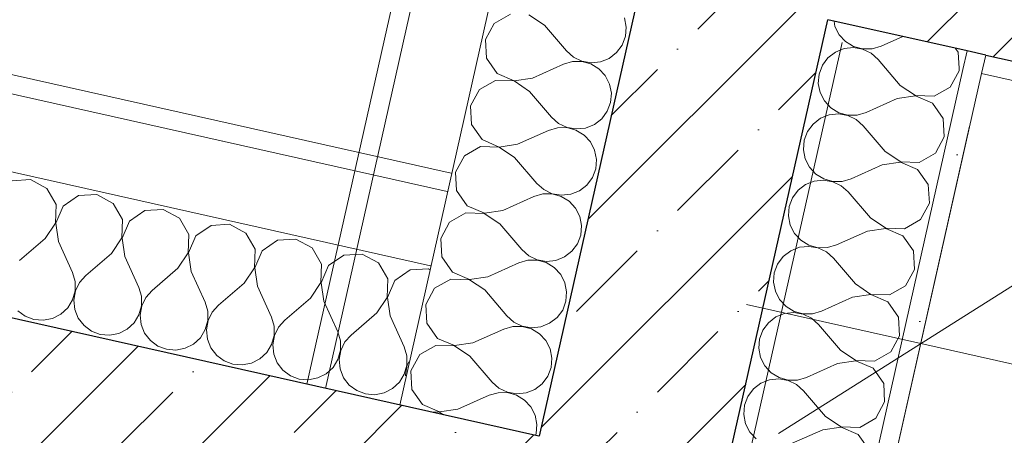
# Model space of a CAD drawing. Header units: millimetres. Extents: x -7218511 to -6645009, y 6003432 to 6221853.
# Tile 87 of 147: x -7176401 to -7175366, y 6150545 to 6150982. Entities that reach past the tile are written whole.
import ezdxf

# ---------------------------------------------------------------- set-up
doc = ezdxf.new("R2010")
doc.units = ezdxf.units.MM
doc.header["$MEASUREMENT"] = 0
for name, color, linetype in [('S - МОП.АР', 7, 'Continuous'), ('АР-Стены_внешние_.АР', 7, 'Continuous'), ('АР-Стены_внутренние_пилоны.АР', 7, 'Continuous'), ('АР-Чертеж-Размеры.АР', 7, 'Continuous')]:
    doc.layers.add(name, color=color, linetype=linetype)
for name, color, linetype, lineweight in [('АР-Стены_внешние_.АР_Ном._пера__1', 7, 'Continuous', 0), ('АР-Стены_внутренние_пилоны.АР_Ном._пера__1', 7, 'Continuous', 30), ('АР-Чертеж-Размеры.АР_Ном._пера__1', 7, 'Continuous', 0)]:
    doc.layers.add(name, color=color, linetype=linetype, lineweight=lineweight)
doc.styles.add('РЎР“Р•РќР•Р\xa0Р\x98Р\xa0_РЎРўР\x98Р›Р¬_1', font='GOST_Common.ttf')
doc.dimstyles.new('СГЕНЕРИР_СТИЛЬ__2', dxfattribs={"dimtxt": 150, "dimasz": 237.5, "dimexe": 0.18, "dimexo": 0.0625, "dimgap": 0, "dimtad": 1, "dimdec": 0, "dimzin": 0, "dimdsep": 46, "dimtxsty": 'РЎР“Р•РќР•Р\xa0Р\x98Р\xa0_РЎРўР\x98Р›Р¬_1', "dimblk": 'ARROWHEAD_6', "dimblk1": 'ARROWHEAD_6', "dimblk2": 'ARROWHEAD_6', "dimcen": 0.09, "dimse1": 1, "dimse2": 1, "dimclrd": 7, "dimclre": 7, "dimclrt": 7, "dimazin": 0, "dimtfac": 1, "dimtdec": 4, "dimtmove": 0, "dimatfit": 3, "dimfxl": 1, "dimtolj": 1, "dimtzin": 0, "dimarcsym": 0})
pattern_1 = [(45, (-6566190.34, 6562677.8), (-84.852814, 84.852814), []), (45, (-6566232.77, 6562720.22), (-84.852814, 84.852814), [90, -30, 0, -30])]
pattern_2 = [(45, (-6566190.34, 6563027.8), (-111.369318, 111.369318), [0, -105, 0, -157.5]), (110, (-6565840.34, 6563027.8), (148.001588, 53.868173), [0, -77, 0, -133])]

# ---------------------------------------------------------------- blocks, each defined once
blk = doc.blocks.new('*X92', base_point=(-6566190.3, 6562677.8))
at = {"layer": 'АР-Стены_внешние_.АР_Ном._пера__1', "color": 7, "linetype": 'Continuous', "lineweight": 0}
for p, q in [((-7175901.9, 6150978.1), (-7175911.2, 6150961)), ((-7175884.9, 6150987.8), (-7175901.9, 6150978.1)), ((-7175849.2, 6150976.3), (-7175865.4, 6150987.1)), ((-7175763.2, 6150974.3), (-7175765.1, 6150984)), ((-7175849.2, 6150976.3), (-7175826, 6150949.2)), ((-7175764, 6150964.5), (-7175763.2, 6150974.3)), ((-7175911.2, 6150961), (-7175910.1, 6150941.5)), ((-7175767.4, 6150955.3), (-7175764, 6150964.5)), ((-7175826, 6150949.2), (-7175818.6, 6150942.6)), ((-7175781.1, 6150941.3), (-7175773.3, 6150947.4)), ((-7175773.3, 6150947.4), (-7175767.4, 6150955.3)), ((-7175910.1, 6150941.5), (-7175898.9, 6150925.5)), ((-7175819.7, 6150938), (-7175829.1, 6150935.2)), ((-7175809.8, 6150938.1), (-7175819.7, 6150938)), ((-7175818.6, 6150942.6), (-7175809.7, 6150938.3)), ((-7175800.3, 6150935.4), (-7175809.8, 6150938.1)), ((-7175809.7, 6150938.3), (-7175800, 6150936.6)), ((-7175800, 6150936.6), (-7175790.2, 6150937.7)), ((-7175790.2, 6150937.7), (-7175781.1, 6150941.3)), ((-7175861.7, 6150920.6), (-7175829.1, 6150935.2)), ((-7175791.9, 6150930.3), (-7175800.3, 6150935.4)), ((-7175785.2, 6150923.1), (-7175791.9, 6150930.3)), ((-7175900.6, 6150918.1), (-7175917.5, 6150908.4)), ((-7175881.1, 6150917.5), (-7175900.6, 6150918.1)), ((-7175898.9, 6150925.5), (-7175881, 6150917.7)), ((-7175864.8, 6150906.6), (-7175881.1, 6150917.5)), ((-7175881, 6150917.7), (-7175861.7, 6150920.6)), ((-7175780.7, 6150914.3), (-7175785.2, 6150923.1)), ((-7175917.5, 6150908.4), (-7175926.8, 6150891.3)), ((-7175864.8, 6150906.6), (-7175841.6, 6150879.5)), ((-7175778.8, 6150904.6), (-7175780.7, 6150914.3)), ((-7175783.1, 6150885.6), (-7175779.6, 6150894.8)), ((-7175779.6, 6150894.8), (-7175778.8, 6150904.6)), ((-7175926.8, 6150891.3), (-7175925.7, 6150871.8)), ((-7175788.9, 6150877.7), (-7175783.1, 6150885.6)), ((-7175841.6, 6150879.5), (-7175834.3, 6150872.9)), ((-7175796.7, 6150871.6), (-7175788.9, 6150877.7)), ((-7175925.7, 6150871.8), (-7175914.6, 6150855.8)), ((-7175877.3, 6150850.9), (-7175844.8, 6150865.5)), ((-7175835.3, 6150868.3), (-7175844.8, 6150865.5)), ((-7175825.5, 6150868.4), (-7175835.3, 6150868.3)), ((-7175834.3, 6150872.9), (-7175825.4, 6150868.6)), ((-7175816, 6150865.7), (-7175825.5, 6150868.4)), ((-7175825.4, 6150868.6), (-7175815.7, 6150867)), ((-7175807.5, 6150860.6), (-7175816, 6150865.7)), ((-7175815.7, 6150867), (-7175805.9, 6150868)), ((-7175805.9, 6150868), (-7175796.7, 6150871.6)), ((-7175914.6, 6150855.8), (-7175896.7, 6150848)), ((-7175800.8, 6150853.4), (-7175807.5, 6150860.6)), ((-7175916.2, 6150848.4), (-7175933.2, 6150838.7)), ((-7175896.7, 6150847.8), (-7175916.2, 6150848.4)), ((-7175896.7, 6150848), (-7175877.3, 6150850.9)), ((-7175880.5, 6150836.9), (-7175896.7, 6150847.8)), ((-7175796.4, 6150844.6), (-7175800.8, 6150853.4)), ((-7175794.5, 6150834.9), (-7175796.4, 6150844.6)), ((-7175933.2, 6150838.7), (-7175942.5, 6150821.6)), ((-7175880.5, 6150836.9), (-7175857.3, 6150809.8)), ((-7175795.3, 6150825.1), (-7175794.5, 6150834.9)), ((-7175798.7, 6150815.9), (-7175795.3, 6150825.1)), ((-7175942.5, 6150821.6), (-7175941.4, 6150802.1)), ((-7175804.6, 6150808), (-7175798.7, 6150815.9)), ((-7175941.4, 6150802.1), (-7175930.2, 6150786.1)), ((-7175857.3, 6150809.8), (-7175849.9, 6150803.2)), ((-7175849.9, 6150803.2), (-7175841, 6150798.9)), ((-7175821.5, 6150798.3), (-7175812.4, 6150801.9)), ((-7175812.4, 6150801.9), (-7175804.6, 6150808)), ((-7175893, 6150781.2), (-7175860.4, 6150795.8)), ((-7175851, 6150798.6), (-7175860.4, 6150795.8)), ((-7175841.1, 6150798.7), (-7175851, 6150798.6)), ((-7175831.6, 6150796), (-7175841.1, 6150798.7)), ((-7175841, 6150798.9), (-7175831.3, 6150797.3)), ((-7175823.2, 6150790.9), (-7175831.6, 6150796)), ((-7175831.3, 6150797.3), (-7175821.5, 6150798.3)), ((-7175930.2, 6150786.1), (-7175912.3, 6150778.4)), ((-7175912.3, 6150778.4), (-7175893, 6150781.2)), ((-7175816.5, 6150783.7), (-7175823.2, 6150790.9)), ((-7175812, 6150774.9), (-7175816.5, 6150783.7)), ((-7175931.9, 6150778.7), (-7175948.8, 6150769)), ((-7175912.4, 6150778.1), (-7175931.9, 6150778.7)), ((-7175896.1, 6150767.2), (-7175912.4, 6150778.1)), ((-7175810.1, 6150765.3), (-7175812, 6150774.9)), ((-7175948.8, 6150769), (-7175958.1, 6150751.9)), ((-7175896.1, 6150767.2), (-7175872.9, 6150740.1)), ((-7175810.9, 6150755.4), (-7175810.1, 6150765.3)), ((-7175958.1, 6150751.9), (-7175957, 6150732.4)), ((-7175814.4, 6150746.2), (-7175810.9, 6150755.4)), ((-7175872.9, 6150740.1), (-7175865.6, 6150733.5)), ((-7175820.2, 6150738.3), (-7175814.4, 6150746.2)), ((-7175957, 6150732.4), (-7175945.9, 6150716.4)), ((-7175865.6, 6150733.5), (-7175856.7, 6150729.3)), ((-7175837.2, 6150728.6), (-7175828, 6150732.3)), ((-7175828, 6150732.3), (-7175820.2, 6150738.3)), ((-7175908.6, 6150711.5), (-7175876.1, 6150726.1)), ((-7175866.6, 6150728.9), (-7175876.1, 6150726.1)), ((-7175856.8, 6150729), (-7175866.6, 6150728.9)), ((-7175847.3, 6150726.4), (-7175856.8, 6150729)), ((-7175856.7, 6150729.3), (-7175847, 6150727.6)), ((-7175838.8, 6150721.2), (-7175847.3, 6150726.4)), ((-7175847, 6150727.6), (-7175837.2, 6150728.6)), ((-7175832.1, 6150714), (-7175838.8, 6150721.2)), ((-7175947.5, 6150709), (-7175964.5, 6150699.4)), ((-7175928, 6150708.4), (-7175947.5, 6150709)), ((-7175945.9, 6150716.4), (-7175928, 6150708.7)), ((-7175928, 6150708.7), (-7175908.6, 6150711.5)), ((-7175827.7, 6150705.2), (-7175832.1, 6150714)), ((-7175964.5, 6150699.4), (-7175973.8, 6150682.2)), ((-7175911.8, 6150697.6), (-7175928, 6150708.4)), ((-7175825.8, 6150695.6), (-7175827.7, 6150705.2)), ((-7175911.8, 6150697.6), (-7175888.6, 6150670.4)), ((-7175826.6, 6150685.7), (-7175825.8, 6150695.6)), ((-7175973.8, 6150682.2), (-7175972.7, 6150662.7)), ((-7175830, 6150676.5), (-7175826.6, 6150685.7)), ((-7175888.6, 6150670.4), (-7175881.2, 6150663.8)), ((-7175843.7, 6150662.6), (-7175835.9, 6150668.6)), ((-7175835.9, 6150668.6), (-7175830, 6150676.5)), ((-7175972.7, 6150662.7), (-7175961.5, 6150646.7)), ((-7175882.3, 6150659.2), (-7175891.7, 6150656.4)), ((-7175872.4, 6150659.3), (-7175882.3, 6150659.2)), ((-7175881.2, 6150663.8), (-7175872.4, 6150659.6)), ((-7175872.4, 6150659.6), (-7175862.6, 6150657.9)), ((-7175862.9, 6150656.7), (-7175872.4, 6150659.3)), ((-7175862.6, 6150657.9), (-7175852.8, 6150658.9)), ((-7175852.8, 6150658.9), (-7175843.7, 6150662.6)), ((-7175961.5, 6150646.7), (-7175943.6, 6150639)), ((-7175924.3, 6150641.8), (-7175891.7, 6150656.4)), ((-7175854.5, 6150651.5), (-7175862.9, 6150656.7)), ((-7175847.8, 6150644.3), (-7175854.5, 6150651.5)), ((-7175963.2, 6150639.3), (-7175980.1, 6150629.7)), ((-7175943.7, 6150638.7), (-7175963.2, 6150639.3)), ((-7175927.4, 6150627.9), (-7175943.7, 6150638.7)), ((-7175943.6, 6150639), (-7175924.3, 6150641.8)), ((-7175843.3, 6150635.5), (-7175847.8, 6150644.3)), ((-7175980.1, 6150629.7), (-7175989.4, 6150612.5)), ((-7175927.4, 6150627.9), (-7175904.2, 6150600.7)), ((-7175841.4, 6150625.9), (-7175843.3, 6150635.5)), ((-7175842.2, 6150616), (-7175841.4, 6150625.9)), ((-7175845.7, 6150606.8), (-7175842.2, 6150616)), ((-7175989.4, 6150612.5), (-7175988.4, 6150593)), ((-7175851.6, 6150598.9), (-7175845.7, 6150606.8)), ((-7175904.2, 6150600.7), (-7175896.9, 6150594.2)), ((-7175859.3, 6150592.9), (-7175851.6, 6150598.9)), ((-7175988.4, 6150593), (-7175977.2, 6150577)), ((-7175940, 6150572.1), (-7175907.4, 6150586.8)), ((-7175897.9, 6150589.5), (-7175907.4, 6150586.8)), ((-7175888.1, 6150589.6), (-7175897.9, 6150589.5)), ((-7175896.9, 6150594.2), (-7175888, 6150589.9)), ((-7175878.6, 6150587), (-7175888.1, 6150589.6)), ((-7175888, 6150589.9), (-7175878.3, 6150588.2)), ((-7175870.1, 6150581.8), (-7175878.6, 6150587)), ((-7175878.3, 6150588.2), (-7175868.5, 6150589.2)), ((-7175868.5, 6150589.2), (-7175859.3, 6150592.9)), ((-7175977.2, 6150577), (-7175959.3, 6150569.3)), ((-7175863.4, 6150574.6), (-7175870.1, 6150581.8)), ((-7175859, 6150565.8), (-7175863.4, 6150574.6)), ((-7175959.3, 6150569), (-7175969.2, 6150569.3)), ((-7175959.3, 6150569.3), (-7175940, 6150572.1)), ((-7175955.1, 6150566.1), (-7175959.3, 6150569)), ((-7175857.1, 6150556.2), (-7175859, 6150565.8)), ((-7175857.9, 6150546.4), (-7175857.1, 6150556.2)), ((-7175858.6, 6150544.5), (-7175857.9, 6150546.4))]:
    blk.add_line(p, q, dxfattribs=at)
blk = doc.blocks.new('Стена_25_3', base_point=(-7175551.4, 6150982))
at = {"layer": 'АР-Стены_внешние_.АР', "linetype": 'Continuous', "lineweight": 0, "true_color": 0x000000}
h = blk.add_hatch(dxfattribs=at)
h.set_pattern_fill('ЖЕЛЕЗОБЕТОН__PROJECT__0003', color=18, style=0, pattern_type=2)
h.set_pattern_definition(pattern_1)
h.paths.add_polyline_path([(-7175702.7, 6151220.9), (-7175746.5, 6151025.8), (-7175551.4, 6150982)])
h = blk.add_hatch(dxfattribs=at)
h.set_pattern_fill('ЖЕЛЕЗОБЕТОН__PROJECT__0003', color=18, style=0, pattern_type=2)
h.set_pattern_definition(pattern_1)
h.paths.add_polyline_path([(-7175507.6, 6151177.1), (-7175702.7, 6151220.9), (-7175551.4, 6150982)])
h = blk.add_hatch(dxfattribs=at)
h.set_pattern_fill('ЖЕЛЕЗОБЕТОН__PROJECT__0003', color=18, style=0, pattern_type=2)
h.set_pattern_definition(pattern_1)
h.paths.add_polyline_path([(-7175746.5, 6151025.8), (-7175854.8, 6150543.6), (-7175659.7, 6150499.8), (-7175551.4, 6150982)])
h = blk.add_hatch(dxfattribs=at)
h.set_pattern_fill('ШТУКАТУРКА__ГИПС_01_0003', color=18, style=0, pattern_type=2)
h.set_pattern_definition(pattern_2)
h.paths.add_polyline_path([(-7175551.4, 6150982), (-7175555.8, 6150962.4), (-7175536.3, 6150958.1)])
h = blk.add_hatch(dxfattribs=at)
h.set_pattern_fill('ШТУКАТУРКА__ГИПС_01_0003', color=18, style=0, pattern_type=2)
h.set_pattern_definition(pattern_2)
h.paths.add_polyline_path([(-7175555.8, 6150962.4), (-7175659.7, 6150499.8), (-7175640.2, 6150495.4), (-7175536.3, 6150958.1)])
at = {"layer": 'АР-Стены_внешние_.АР_Ном._пера__1', "color": 7, "linetype": 'Continuous', "lineweight": 0}
for p, q in [((-7175894.3, 6151417.7), (-7176079.2, 6150594)), ((-7175849.1, 6151253.8), (-7176001.2, 6150576.5))]:
    blk.add_line(p, q, dxfattribs=at)
at = {"layer": 'АР-Стены_внешние_.АР_Ном._пера__1', "color": 7, "linetype": 'Continuous', "lineweight": 30}
for p, q in [((-7175746.5, 6151025.8), (-7175854.8, 6150543.6)), ((-7175659.7, 6150499.8), (-7175551.4, 6150982))]:
    blk.add_line(p, q, dxfattribs=at)
at = {"layer": 'АР-Стены_внешние_.АР_Ном._пера__1', "color": 7, "linetype": 'Continuous', "lineweight": 0, "flags": 128}
for points in [[(-7175891.9, 6151519.6), (-7176098.8, 6150598.4)], [(-7175640.2, 6150495.4), (-7175536.3, 6150958.1)]]:
    blk.add_lwpolyline(points, dxfattribs=at)
at = {"layer": 'АР-Стены_внешние_.АР', "color": 7, "lineweight": 0}
blk.add_blockref('*X92', (-6566190.3, 6562677.8), dxfattribs=at)
blk = doc.blocks.new('Стена_26_3', base_point=(-7175551.4, 6150982))
at = {"layer": 'АР-Стены_внешние_.АР', "linetype": 'Continuous', "lineweight": 0, "true_color": 0x000000}
h = blk.add_hatch(dxfattribs=at)
h.set_pattern_fill('ЖЕЛЕЗОБЕТОН__PROJECT__0003', color=18, style=0, pattern_type=2)
h.set_pattern_definition(pattern_1)
h.paths.add_polyline_path([(-7175507.6, 6151177.1), (-7175551.4, 6150982), (-7171552.1, 6150083.7), (-7171508.3, 6150278.9)])
h = blk.add_hatch(dxfattribs=at)
h.set_pattern_fill('ШТУКАТУРКА__ГИПС_01_0003', color=18, style=0, pattern_type=2)
h.set_pattern_definition(pattern_2)
h.paths.add_polyline_path([(-7175385.5, 6150944.7), (-7175389.9, 6150925.2), (-7171556.5, 6150064.2), (-7171552.1, 6150083.7)])
at = {"layer": 'АР-Стены_внешние_.АР_Ном._пера__1', "color": 7, "linetype": 'Continuous', "lineweight": 0}
for p, q in [((-7175551.4, 6150982), (-7175551.4, 6150982)), ((-7175389.9, 6150925.2), (-7175385.5, 6150944.7))]:
    blk.add_line(p, q, dxfattribs=at)
at = {"layer": 'АР-Стены_внешние_.АР_Ном._пера__1', "color": 7, "linetype": 'Continuous', "lineweight": 30}
for p, q in [((-7175405.1, 6150949.1), (-7175551.4, 6150982)), ((-7175385.5, 6150944.7), (-7175405.1, 6150949.1)), ((-7175385.5, 6150944.7), (-7171552.1, 6150083.7))]:
    blk.add_line(p, q, dxfattribs=at)
at = {"layer": 'АР-Стены_внешние_.АР_Ном._пера__1', "color": 7, "linetype": 'Continuous', "lineweight": 0, "flags": 128}
blk.add_lwpolyline([(-7175389.9, 6150925.2), (-7171556.5, 6150064.2)], dxfattribs=at)
blk = doc.blocks.new('*X335', base_point=(-6566190.3, 6562677.8))
at = {"layer": 'АР-Стены_внешние_.АР_Ном._пера__1', "color": 7, "linetype": 'Continuous', "lineweight": 0}
for p, q in [((-7176389, 6150813.7), (-7176408.5, 6150812.6)), ((-7176371.9, 6150804.4), (-7176389, 6150813.7)), ((-7176362.2, 6150787.4), (-7176371.9, 6150804.4)), ((-7176338.8, 6150797), (-7176354.8, 6150785.8)), ((-7176319.3, 6150798), (-7176338.8, 6150797)), ((-7176302.2, 6150788.7), (-7176319.3, 6150798)), ((-7176362.8, 6150767.9), (-7176362.2, 6150787.4)), ((-7176354.8, 6150785.8), (-7176362.6, 6150767.9)), ((-7176292.5, 6150771.8), (-7176302.2, 6150788.7)), ((-7176269.1, 6150781.3), (-7176285.1, 6150770.1)), ((-7176249.6, 6150782.4), (-7176269.1, 6150781.3)), ((-7176232.5, 6150773.1), (-7176249.6, 6150782.4)), ((-7176293.1, 6150752.3), (-7176292.5, 6150771.8)), ((-7176222.8, 6150756.1), (-7176232.5, 6150773.1)), ((-7176373.7, 6150751.7), (-7176362.8, 6150767.9)), ((-7176362.6, 6150767.9), (-7176359.7, 6150748.5)), ((-7176285.1, 6150770.1), (-7176292.9, 6150752.2)), ((-7176199.4, 6150765.6), (-7176215.4, 6150754.5)), ((-7176179.9, 6150766.7), (-7176199.4, 6150765.6)), ((-7176162.8, 6150757.4), (-7176179.9, 6150766.7)), ((-7176373.7, 6150751.7), (-7176400.8, 6150728.5)), ((-7176304, 6150736), (-7176293.1, 6150752.3)), ((-7176292.9, 6150752.2), (-7176290, 6150732.9)), ((-7176223.5, 6150736.6), (-7176222.8, 6150756.1)), ((-7176215.4, 6150754.5), (-7176223.2, 6150736.6)), ((-7176153.1, 6150740.5), (-7176162.8, 6150757.4)), ((-7176129.7, 6150750), (-7176145.7, 6150738.8)), ((-7176110.2, 6150751.1), (-7176129.7, 6150750)), ((-7176093.1, 6150741.8), (-7176110.2, 6150751.1)), ((-7176359.7, 6150748.5), (-7176345.1, 6150716)), ((-7176153.8, 6150721), (-7176153.1, 6150740.5)), ((-7176083.4, 6150724.8), (-7176093.1, 6150741.8)), ((-7176304, 6150736), (-7176331.1, 6150712.8)), ((-7176290, 6150732.9), (-7176275.4, 6150700.3)), ((-7176234.3, 6150720.4), (-7176223.5, 6150736.6)), ((-7176223.2, 6150736.6), (-7176220.3, 6150717.2)), ((-7176145.7, 6150738.8), (-7176153.5, 6150720.9)), ((-7176060, 6150734.3), (-7176076, 6150723.2)), ((-7176040.6, 6150735.4), (-7176060, 6150734.3)), ((-7176023.4, 6150726.1), (-7176040.6, 6150735.4)), ((-7176234.3, 6150720.4), (-7176261.4, 6150697.2)), ((-7176164.6, 6150704.7), (-7176153.8, 6150721)), ((-7176153.5, 6150720.9), (-7176150.6, 6150701.6)), ((-7176084.1, 6150705.3), (-7176083.4, 6150724.8)), ((-7176076, 6150723.2), (-7176083.8, 6150705.2)), ((-7176013.7, 6150709.2), (-7176023.4, 6150726.1)), ((-7175970.9, 6150719.8), (-7175990.3, 6150718.7)), ((-7175969.9, 6150719.2), (-7175970.9, 6150719.8)), ((-7176342.3, 6150706.5), (-7176345.1, 6150716)), ((-7176331.1, 6150712.8), (-7176337.7, 6150705.5)), ((-7176220.3, 6150717.2), (-7176205.7, 6150684.7)), ((-7176014.4, 6150689.7), (-7176013.7, 6150709.2)), ((-7175990.3, 6150718.7), (-7176006.4, 6150707.5)), ((-7176342.2, 6150696.7), (-7176342.3, 6150706.5)), ((-7176337.7, 6150705.5), (-7176342, 6150696.6)), ((-7176272.6, 6150690.9), (-7176275.4, 6150700.3)), ((-7176164.6, 6150704.7), (-7176191.8, 6150681.5)), ((-7176150.6, 6150701.6), (-7176136, 6150669)), ((-7176094.9, 6150689.1), (-7176084.1, 6150705.3)), ((-7176083.8, 6150705.2), (-7176081, 6150685.9)), ((-7176006.4, 6150707.5), (-7176014.1, 6150689.6)), ((-7176344.9, 6150687.2), (-7176342.2, 6150696.7)), ((-7176342, 6150696.6), (-7176343.7, 6150686.9)), ((-7176272.5, 6150681), (-7176272.6, 6150690.9)), ((-7176268, 6150689.8), (-7176272.3, 6150680.9)), ((-7176261.4, 6150697.2), (-7176268, 6150689.8)), ((-7176094.9, 6150689.1), (-7176122.1, 6150665.9)), ((-7176025.2, 6150673.4), (-7176014.4, 6150689.7)), ((-7176014.1, 6150689.6), (-7176011.3, 6150670.3)), ((-7176357.2, 6150672), (-7176350, 6150678.7)), ((-7176350, 6150678.7), (-7176344.9, 6150687.2)), ((-7176343.7, 6150686.9), (-7176342.6, 6150677.1)), ((-7176275.2, 6150671.5), (-7176272.5, 6150681)), ((-7176272.3, 6150680.9), (-7176274, 6150671.2)), ((-7176202.9, 6150675.2), (-7176205.7, 6150684.7)), ((-7176191.8, 6150681.5), (-7176198.3, 6150674.2)), ((-7176081, 6150685.9), (-7176066.3, 6150653.4)), ((-7176402.6, 6150675.8), (-7176394.7, 6150669.9)), ((-7176394.7, 6150669.9), (-7176385.5, 6150666.5)), ((-7176375.7, 6150665.7), (-7176366, 6150667.6)), ((-7176366, 6150667.6), (-7176357.2, 6150672)), ((-7176342.6, 6150677.1), (-7176339, 6150667.9)), ((-7176339, 6150667.9), (-7176332.9, 6150660.1)), ((-7176280.3, 6150663.1), (-7176275.2, 6150671.5)), ((-7176274, 6150671.2), (-7176272.9, 6150661.4)), ((-7176202.9, 6150665.4), (-7176202.9, 6150675.2)), ((-7176198.3, 6150674.2), (-7176202.6, 6150665.3)), ((-7176133.2, 6150659.6), (-7176136, 6150669)), ((-7176025.2, 6150673.4), (-7176052.4, 6150650.2)), ((-7176011.3, 6150670.3), (-7175996.6, 6150637.7)), ((-7176385.5, 6150666.5), (-7176375.7, 6150665.7)), ((-7176332.9, 6150660.1), (-7176325, 6150654.3)), ((-7176287.5, 6150656.4), (-7176280.3, 6150663.1)), ((-7176272.9, 6150661.4), (-7176269.3, 6150652.3)), ((-7176205.5, 6150655.9), (-7176202.9, 6150665.4)), ((-7176202.6, 6150665.3), (-7176204.3, 6150655.6)), ((-7176133.2, 6150649.7), (-7176133.2, 6150659.6)), ((-7176128.6, 6150658.5), (-7176132.9, 6150649.6)), ((-7176122.1, 6150665.9), (-7176128.6, 6150658.5)), ((-7176325, 6150654.3), (-7176315.8, 6150650.8)), ((-7176315.8, 6150650.8), (-7176306, 6150650)), ((-7176306, 6150650), (-7176296.3, 6150651.9)), ((-7176296.3, 6150651.9), (-7176287.5, 6150656.4)), ((-7176269.3, 6150652.3), (-7176263.2, 6150644.5)), ((-7176217.8, 6150640.7), (-7176210.6, 6150647.4)), ((-7176210.6, 6150647.4), (-7176205.5, 6150655.9)), ((-7176204.3, 6150655.6), (-7176203.2, 6150645.8)), ((-7176135.8, 6150640.2), (-7176133.2, 6150649.7)), ((-7176132.9, 6150649.6), (-7176134.6, 6150639.9)), ((-7176063.5, 6150643.9), (-7176066.3, 6150653.4)), ((-7176052.4, 6150650.2), (-7176058.9, 6150642.9)), ((-7176263.2, 6150644.5), (-7176255.3, 6150638.6)), ((-7176255.3, 6150638.6), (-7176246.1, 6150635.2)), ((-7176236.3, 6150634.4), (-7176226.6, 6150636.3)), ((-7176226.6, 6150636.3), (-7176217.8, 6150640.7)), ((-7176203.2, 6150645.8), (-7176199.6, 6150636.6)), ((-7176199.6, 6150636.6), (-7176193.5, 6150628.8)), ((-7176140.9, 6150631.8), (-7176135.8, 6150640.2)), ((-7176134.6, 6150639.9), (-7176133.5, 6150630.1)), ((-7176063.5, 6150634.1), (-7176063.5, 6150643.9)), ((-7176058.9, 6150642.9), (-7176063.2, 6150634)), ((-7175993.9, 6150628.3), (-7175996.6, 6150637.7)), ((-7176246.1, 6150635.2), (-7176236.3, 6150634.4)), ((-7176193.5, 6150628.8), (-7176185.6, 6150623)), ((-7176148.1, 6150625.1), (-7176140.9, 6150631.8)), ((-7176133.5, 6150630.1), (-7176129.9, 6150621)), ((-7176066.1, 6150624.6), (-7176063.5, 6150634.1)), ((-7176063.2, 6150634), (-7176064.9, 6150624.3)), ((-7175993.8, 6150618.4), (-7175993.9, 6150628.3)), ((-7176185.6, 6150623), (-7176176.4, 6150619.5)), ((-7176176.4, 6150619.5), (-7176166.6, 6150618.7)), ((-7176166.6, 6150618.7), (-7176156.9, 6150620.6)), ((-7176156.9, 6150620.6), (-7176148.1, 6150625.1)), ((-7176129.9, 6150621), (-7176123.9, 6150613.2)), ((-7176078.4, 6150609.4), (-7176071.2, 6150616.1)), ((-7176071.2, 6150616.1), (-7176066.1, 6150624.6)), ((-7176064.9, 6150624.3), (-7176063.9, 6150614.5)), ((-7175996.4, 6150608.9), (-7175993.8, 6150618.4)), ((-7175993.5, 6150618.3), (-7175995.2, 6150608.6)), ((-7175991.7, 6150622), (-7175993.5, 6150618.3)), ((-7176123.9, 6150613.2), (-7176115.9, 6150607.3)), ((-7176115.9, 6150607.3), (-7176106.7, 6150603.9)), ((-7176087.2, 6150605), (-7176078.4, 6150609.4)), ((-7176063.9, 6150614.5), (-7176060.2, 6150605.3)), ((-7176060.2, 6150605.3), (-7176054.2, 6150597.5)), ((-7176001.5, 6150600.5), (-7175996.4, 6150608.9)), ((-7175995.2, 6150608.6), (-7175995, 6150607.2)), ((-7176106.7, 6150603.9), (-7176096.9, 6150603.1)), ((-7176096.9, 6150603.1), (-7176087.2, 6150605)), ((-7176054.2, 6150597.5), (-7176046.2, 6150591.7)), ((-7176008.7, 6150593.8), (-7176001.5, 6150600.5)), ((-7176046.2, 6150591.7), (-7176037, 6150588.2)), ((-7176037, 6150588.2), (-7176027.2, 6150587.4)), ((-7176027.2, 6150587.4), (-7176017.5, 6150589.3)), ((-7176017.5, 6150589.3), (-7176008.7, 6150593.8))]:
    blk.add_line(p, q, dxfattribs=at)
blk = doc.blocks.new('Стена_166_3', base_point=(-7177240.8, 6150854.9))
at = {"layer": 'АР-Стены_внешние_.АР_Ном._пера__1', "color": 7, "linetype": 'Continuous', "lineweight": 0}
for p, q in [((-7175951.5, 6150801.1), (-7177190.4, 6151079.4)), ((-7175969, 6150723), (-7177208, 6151001.3))]:
    blk.add_line(p, q, dxfattribs=at)
at = {"layer": 'АР-Стены_внешние_.АР_Ном._пера__1', "color": 7, "linetype": 'Continuous', "lineweight": 0, "flags": 128}
for points in [[(-7175947.1, 6150820.6), (-7177186, 6151098.9)], [(-7177240.8, 6150854.9), (-7176001.9, 6150576.7)]]:
    blk.add_lwpolyline(points, dxfattribs=at)
at = {"layer": 'АР-Стены_внешние_.АР', "color": 7, "lineweight": 0}
blk.add_blockref('*X335', (-6566190.3, 6562677.8), dxfattribs=at)
blk = doc.blocks.new('*D495', base_point=(-6566190.3, 6562677.8))
at = {"layer": 'АР-Чертеж-Размеры.АР_Ном._пера__1', "color": 7, "linetype": 'Continuous', "lineweight": 0, "transparency": 16777216}
for p, q in [((-7175505.1, 6150412.5), (-7175402.4, 6150869.8)), ((-7175304.4, 6150735.7), (-7175603.1, 6150546.6)), ((-7175636.7, 6150682.2), (-7175453.7, 6150641.1)), ((-7175453.7, 6150641.1), (-7173843.8, 6150279.5)), ((-7173694.4, 6150374.1), (-7173993.1, 6150185))]:
    blk.add_line(p, q, dxfattribs=at)
at = {"layer": 'АР-Чертеж-Размеры.АР_Ном._пера__1', "color": 7, "lineweight": 0, "transparency": 16777216, "insert": (-7174860, 6150538.5), "char_height": 150, "attachment_point": 7, "rotation": 347.3411, "style": 'РЎР“Р•РќР•Р\xa0Р\x98Р\xa0_РЎРўР\x98Р›Р¬_1'}
blk.add_mtext('\\A1;{\\pql;\\fGOST Common|b0|i0|c204|p0;\\W1.000000;1\xa0650}', dxfattribs=at)
blk = doc.blocks.new('ARROWHEAD_6')
at = {"color": 0, "linetype": 'Continuous', "lineweight": 0}
for p, q in [((-0.5, -0.5), (0.5, 0.5)), ((0, 0), (-1, 0))]:
    blk.add_line(p, q, dxfattribs=at)
blk = doc.blocks.new('*D496', base_point=(-6566190.3, 6562677.8))
at = {"layer": 'АР-Чертеж-Размеры.АР_Ном._пера__1', "color": 7, "linetype": 'Continuous', "lineweight": 0, "transparency": 16777216}
for p, q in [((-7175453.7, 6150641.1), (-7173843.8, 6150279.5)), ((-7173895.1, 6150050.8), (-7173792.4, 6150508.2)), ((-7173694.4, 6150374.1), (-7173993.1, 6150185)), ((-7173843.8, 6150279.5), (-7172087.6, 6149885.1)), ((-7172139, 6149656.4), (-7172036.2, 6150113.8)), ((-7171938.2, 6149979.6), (-7172236.9, 6149790.5))]:
    blk.add_line(p, q, dxfattribs=at)
at = {"layer": 'АР-Чертеж-Размеры.АР_Ном._пера__1', "color": 7, "lineweight": 0, "transparency": 16777216, "insert": (-7173487.4, 6150230.2), "char_height": 150, "attachment_point": 7, "rotation": 347.3411, "style": 'РЎР“Р•РќР•Р\xa0Р\x98Р\xa0_РЎРўР\x98Р›Р¬_1'}
blk.add_mtext('\\A1;{\\pql;\\fGOST Common|b0|i0|c204|p0;\\W1.000000;6х300=1\xa0800}', dxfattribs=at)
blk = doc.blocks.new('*D585', base_point=(-6566190.3, 6562677.8))
at = {"layer": 'АР-Чертеж-Размеры.АР_Ном._пера__1', "color": 7, "linetype": 'Continuous', "lineweight": 0, "transparency": 16777216}
for p, q in [((-7174031.6, 6150812.3), (-7174072.7, 6150629.3)), ((-7173978.1, 6150480), (-7174167.2, 6150778.7)), ((-7174301.4, 6150680.7), (-7173844, 6150578)), ((-7174072.7, 6150629.3), (-7174600.8, 6148277.9)), ((-7174695.4, 6148427.3), (-7174506.2, 6148128.6)), ((-7174829.5, 6148329.3), (-7174372.1, 6148226.5)), ((-7174600.8, 6148277.9), (-7174641.9, 6148095))]:
    blk.add_line(p, q, dxfattribs=at)
at = {"layer": 'АР-Чертеж-Размеры.АР_Ном._пера__1', "color": 7, "lineweight": 0, "transparency": 16777216, "insert": (-7174416.6, 6149234.9), "char_height": 150, "attachment_point": 7, "rotation": 77.3417, "style": 'РЎР“Р•РќР•Р\xa0Р\x98Р\xa0_РЎРўР\x98Р›Р¬_1'}
blk.add_mtext('\\A1;{\\pql;\\fGOST Common|b0|i0|c204|p0;\\W1.000000;2\xa0410}', dxfattribs=at)
blk = doc.blocks.new('*D591', base_point=(-6566190.3, 6562677.8))
at = {"layer": 'АР-Чертеж-Размеры.АР_Ном._пера__1', "color": 7, "linetype": 'Continuous', "lineweight": 0, "transparency": 16777216}
for p, q in [((-7174280.9, 6150888.8), (-7174322, 6150705.8)), ((-7174227.4, 6150556.5), (-7174416.6, 6150855.2)), ((-7174550.7, 6150757.2), (-7174093.3, 6150654.5)), ((-7174322, 6150705.8), (-7174880.8, 6148217.8)), ((-7174975.4, 6148367.2), (-7174786.3, 6148068.4)), ((-7175109.5, 6148269.2), (-7174652.1, 6148166.4)), ((-7174880.8, 6148217.8), (-7174921.9, 6148034.9))]:
    blk.add_line(p, q, dxfattribs=at)
at = {"layer": 'АР-Чертеж-Размеры.АР_Ном._пера__1', "color": 7, "lineweight": 0, "transparency": 16777216, "insert": (-7174682.9, 6149235.7), "char_height": 150, "attachment_point": 7, "rotation": 77.3411, "style": 'РЎР“Р•РќР•Р\xa0Р\x98Р\xa0_РЎРўР\x98Р›Р¬_1'}
blk.add_mtext('\\A1;{\\pql;\\fGOST Common|b0|i0|c204|p0;\\W1.000000;2\xa0550}', dxfattribs=at)
blk = doc.blocks.new('*X700', base_point=(-6566190.3, 6562677.8))
at = {"layer": 'АР-Стены_внутренние_пилоны.АР_Ном._пера__1', "color": 7, "linetype": 'Continuous', "lineweight": 0}
for p, q in [((-7175544.9, 6150980.5), (-7175543.9, 6150974.9)), ((-7175543.9, 6150974.9), (-7175539.4, 6150966.2)), ((-7175539.4, 6150966.2), (-7175532.7, 6150958.9)), ((-7175532.7, 6150958.9), (-7175528.3, 6150956.3)), ((-7175472.7, 6150964.3), (-7175495.5, 6150954)), ((-7175506, 6150951.3), (-7175504.9, 6150951.3)), ((-7175504.9, 6150951.3), (-7175495.5, 6150954)), ((-7175414.5, 6150947.8), (-7175417.3, 6150951.8)), ((-7175413.5, 6150930.5), (-7175414.5, 6150947.8))]:
    blk.add_line(p, q, dxfattribs=at)
blk = doc.blocks.new('*X701', base_point=(-6566190.3, 6562677.8))
at = {"layer": 'АР-Стены_внутренние_пилоны.АР_Ном._пера__1', "color": 7, "linetype": 'Continuous', "lineweight": 0}
for p, q in [((-7175543.5, 6150947.9), (-7175551.3, 6150941.9)), ((-7175534.3, 6150951.6), (-7175543.5, 6150947.9)), ((-7175524.5, 6150952.6), (-7175534.3, 6150951.6)), ((-7175528.3, 6150956.3), (-7175524.3, 6150953.8)), ((-7175514.8, 6150950.9), (-7175524.5, 6150952.6)), ((-7175524.3, 6150953.8), (-7175514.8, 6150951.2)), ((-7175514.8, 6150951.2), (-7175506, 6150951.3)), ((-7175506, 6150946.6), (-7175514.8, 6150950.9)), ((-7175498.6, 6150940.1), (-7175506, 6150946.6)), ((-7175551.3, 6150941.9), (-7175557.1, 6150934)), ((-7175475.4, 6150912.9), (-7175498.6, 6150940.1)), ((-7175557.1, 6150934), (-7175560.6, 6150924.7)), ((-7175422.7, 6150911.1), (-7175413.4, 6150928.3)), ((-7175413.4, 6150928.3), (-7175413.5, 6150930.5)), ((-7175560.6, 6150924.7), (-7175561.4, 6150914.9)), ((-7175561.4, 6150914.9), (-7175559.5, 6150905.3)), ((-7175559.5, 6150905.3), (-7175555, 6150896.5)), ((-7175475.4, 6150912.9), (-7175459.2, 6150902.1)), ((-7175439.7, 6150901.4), (-7175422.7, 6150911.1)), ((-7175555, 6150896.5), (-7175548.3, 6150889.3)), ((-7175478.5, 6150899), (-7175511.1, 6150884.3)), ((-7175459.2, 6150901.8), (-7175478.5, 6150899)), ((-7175459.2, 6150902.1), (-7175439.7, 6150901.4)), ((-7175441.3, 6150894.1), (-7175459.2, 6150901.8)), ((-7175548.3, 6150889.3), (-7175539.9, 6150884.1)), ((-7175430.1, 6150878.1), (-7175441.3, 6150894.1)), ((-7175559.1, 6150878.2), (-7175566.9, 6150872.2)), ((-7175550, 6150881.9), (-7175559.1, 6150878.2)), ((-7175540.2, 6150882.9), (-7175550, 6150881.9)), ((-7175530.5, 6150881.2), (-7175540.2, 6150882.9)), ((-7175539.9, 6150884.1), (-7175530.4, 6150881.5)), ((-7175521.6, 6150876.9), (-7175530.5, 6150881.2)), ((-7175530.4, 6150881.5), (-7175520.6, 6150881.6)), ((-7175514.2, 6150870.4), (-7175521.6, 6150876.9)), ((-7175520.6, 6150881.6), (-7175511.1, 6150884.3)), ((-7175429, 6150858.6), (-7175430.1, 6150878.1)), ((-7175572.8, 6150864.3), (-7175576.3, 6150855.1)), ((-7175566.9, 6150872.2), (-7175572.8, 6150864.3)), ((-7175491.1, 6150843.2), (-7175514.2, 6150870.4)), ((-7175576.3, 6150855.1), (-7175577.1, 6150845.2)), ((-7175438.4, 6150841.4), (-7175429, 6150858.6)), ((-7175577.1, 6150845.2), (-7175575.2, 6150835.6)), ((-7175491.1, 6150843.2), (-7175474.8, 6150832.4)), ((-7175575.2, 6150835.6), (-7175570.7, 6150826.8)), ((-7175455.3, 6150831.8), (-7175438.4, 6150841.4)), ((-7175570.7, 6150826.8), (-7175564, 6150819.6)), ((-7175494.2, 6150829.3), (-7175526.8, 6150814.7)), ((-7175474.9, 6150832.1), (-7175494.2, 6150829.3)), ((-7175457, 6150824.4), (-7175474.9, 6150832.1)), ((-7175474.8, 6150832.4), (-7175455.3, 6150831.8)), ((-7175445.8, 6150808.4), (-7175457, 6150824.4)), ((-7175565.6, 6150812.2), (-7175574.8, 6150808.5)), ((-7175555.8, 6150813.2), (-7175565.6, 6150812.2)), ((-7175564, 6150819.6), (-7175555.6, 6150814.4)), ((-7175546.1, 6150811.5), (-7175555.8, 6150813.2)), ((-7175555.6, 6150814.4), (-7175546.1, 6150811.8)), ((-7175536.2, 6150811.9), (-7175526.8, 6150814.7)), ((-7175582.6, 6150802.5), (-7175588.4, 6150794.6)), ((-7175574.8, 6150808.5), (-7175582.6, 6150802.5)), ((-7175546.1, 6150811.8), (-7175536.2, 6150811.9)), ((-7175537.3, 6150807.3), (-7175546.1, 6150811.5)), ((-7175529.9, 6150800.7), (-7175537.3, 6150807.3)), ((-7175444.7, 6150788.9), (-7175445.8, 6150808.4)), ((-7175588.4, 6150794.6), (-7175591.9, 6150785.4)), ((-7175506.7, 6150773.5), (-7175529.9, 6150800.7)), ((-7175591.9, 6150785.4), (-7175592.7, 6150775.5)), ((-7175454, 6150771.7), (-7175444.7, 6150788.9)), ((-7175592.7, 6150775.5), (-7175590.8, 6150765.9)), ((-7175506.7, 6150773.5), (-7175490.5, 6150762.7)), ((-7175471, 6150762.1), (-7175454, 6150771.7)), ((-7175590.8, 6150765.9), (-7175586.3, 6150757.1)), ((-7175490.5, 6150762.4), (-7175509.8, 6150759.6)), ((-7175490.5, 6150762.7), (-7175471, 6150762.1)), ((-7175472.6, 6150754.7), (-7175490.5, 6150762.4)), ((-7175586.3, 6150757.1), (-7175579.6, 6150749.9)), ((-7175509.8, 6150759.6), (-7175542.4, 6150745)), ((-7175461.4, 6150738.7), (-7175472.6, 6150754.7)), ((-7175581.3, 6150742.5), (-7175590.4, 6150738.8)), ((-7175571.5, 6150743.5), (-7175581.3, 6150742.5)), ((-7175579.6, 6150749.9), (-7175571.2, 6150744.7)), ((-7175561.8, 6150741.8), (-7175571.5, 6150743.5)), ((-7175571.2, 6150744.7), (-7175561.7, 6150742.1)), ((-7175552.9, 6150737.6), (-7175561.8, 6150741.8)), ((-7175561.7, 6150742.1), (-7175551.9, 6150742.2)), ((-7175551.9, 6150742.2), (-7175542.4, 6150745)), ((-7175598.2, 6150732.8), (-7175604.1, 6150724.9)), ((-7175590.4, 6150738.8), (-7175598.2, 6150732.8)), ((-7175545.5, 6150731), (-7175552.9, 6150737.6)), ((-7175522.4, 6150703.9), (-7175545.5, 6150731)), ((-7175460.3, 6150719.2), (-7175461.4, 6150738.7)), ((-7175604.1, 6150724.9), (-7175607.6, 6150715.7)), ((-7175469.7, 6150702.1), (-7175460.3, 6150719.2)), ((-7175607.6, 6150715.7), (-7175608.4, 6150705.8)), ((-7175608.4, 6150705.8), (-7175606.5, 6150696.2)), ((-7175522.4, 6150703.9), (-7175506.1, 6150693)), ((-7175486.6, 6150692.4), (-7175469.7, 6150702.1)), ((-7175606.5, 6150696.2), (-7175602, 6150687.4)), ((-7175525.5, 6150689.9), (-7175558.1, 6150675.3)), ((-7175506.2, 6150692.8), (-7175525.5, 6150689.9)), ((-7175488.3, 6150685), (-7175506.2, 6150692.8)), ((-7175506.1, 6150693), (-7175486.6, 6150692.4)), ((-7175602, 6150687.4), (-7175595.3, 6150680.2)), ((-7175595.3, 6150680.2), (-7175586.9, 6150675.1)), ((-7175477.1, 6150669), (-7175488.3, 6150685)), ((-7175606.1, 6150669.2), (-7175613.9, 6150663.1)), ((-7175596.9, 6150672.8), (-7175606.1, 6150669.2)), ((-7175587.1, 6150673.8), (-7175596.9, 6150672.8)), ((-7175577.4, 6150672.2), (-7175587.1, 6150673.8)), ((-7175586.9, 6150675.1), (-7175577.4, 6150672.4)), ((-7175577.4, 6150672.4), (-7175567.5, 6150672.5)), ((-7175568.6, 6150667.9), (-7175577.4, 6150672.2)), ((-7175561.2, 6150661.3), (-7175568.6, 6150667.9)), ((-7175567.5, 6150672.5), (-7175558.1, 6150675.3)), ((-7175476, 6150649.5), (-7175477.1, 6150669)), ((-7175613.9, 6150663.1), (-7175619.7, 6150655.2)), ((-7175538, 6150634.2), (-7175561.2, 6150661.3)), ((-7175619.7, 6150655.2), (-7175623.2, 6150646)), ((-7175485.3, 6150632.4), (-7175476, 6150649.5)), ((-7175623.2, 6150646), (-7175624, 6150636.2)), ((-7175624, 6150636.2), (-7175622.1, 6150626.5)), ((-7175622.1, 6150626.5), (-7175617.7, 6150617.7)), ((-7175538, 6150634.2), (-7175521.8, 6150623.3)), ((-7175502.3, 6150622.7), (-7175485.3, 6150632.4)), ((-7175617.7, 6150617.7), (-7175611, 6150610.5)), ((-7175541.1, 6150620.2), (-7175573.7, 6150605.6)), ((-7175521.8, 6150623.1), (-7175541.1, 6150620.2)), ((-7175521.8, 6150623.3), (-7175502.3, 6150622.7)), ((-7175503.9, 6150615.3), (-7175521.8, 6150623.1)), ((-7175611, 6150610.5), (-7175602.5, 6150605.4)), ((-7175602.5, 6150605.4), (-7175593, 6150602.7)), ((-7175583.2, 6150602.8), (-7175573.7, 6150605.6)), ((-7175492.7, 6150599.3), (-7175503.9, 6150615.3)), ((-7175621.7, 6150599.5), (-7175629.5, 6150593.4)), ((-7175612.6, 6150603.1), (-7175621.7, 6150599.5)), ((-7175602.8, 6150604.2), (-7175612.6, 6150603.1)), ((-7175593.1, 6150602.5), (-7175602.8, 6150604.2)), ((-7175584.2, 6150598.2), (-7175593.1, 6150602.5)), ((-7175593, 6150602.7), (-7175583.2, 6150602.8)), ((-7175576.9, 6150591.6), (-7175584.2, 6150598.2)), ((-7175491.7, 6150579.8), (-7175492.7, 6150599.3)), ((-7175635.4, 6150585.5), (-7175638.9, 6150576.3)), ((-7175629.5, 6150593.4), (-7175635.4, 6150585.5)), ((-7175553.7, 6150564.5), (-7175576.9, 6150591.6)), ((-7175638.9, 6150576.3), (-7175639.7, 6150566.5)), ((-7175501, 6150562.7), (-7175491.7, 6150579.8)), ((-7175639.7, 6150566.5), (-7175637.8, 6150556.8)), ((-7175553.7, 6150564.5), (-7175537.4, 6150553.6)), ((-7175637.8, 6150556.8), (-7175633.3, 6150548)), ((-7175537.4, 6150553.6), (-7175517.9, 6150553)), ((-7175517.9, 6150553), (-7175501, 6150562.7)), ((-7175633.3, 6150548), (-7175626.6, 6150540.8)), ((-7175556.8, 6150550.5), (-7175589.4, 6150535.9)), ((-7175537.5, 6150553.4), (-7175556.8, 6150550.5)), ((-7175519.6, 6150545.6), (-7175537.5, 6150553.4)), ((-7175508.4, 6150529.6), (-7175519.6, 6150545.6))]:
    blk.add_line(p, q, dxfattribs=at)
blk = doc.blocks.new('Стена_236_3', base_point=(-7176088.3, 6148591.5))
at = {"layer": 'АР-Стены_внутренние_пилоны.АР', "linetype": 'Continuous', "lineweight": 0, "true_color": 0x000000}
h = blk.add_hatch(dxfattribs=at)
h.set_pattern_fill('ШТУКАТУРКА__ГИПС_01_0003', color=18, style=0, pattern_type=2)
h.set_pattern_definition(pattern_2)
h.paths.add_polyline_path([(-7175409.4, 6150929.6), (-7175389.9, 6150925.2), (-7175385.5, 6150944.7), (-7175405.1, 6150949.1)])
h = blk.add_hatch(dxfattribs=at)
h.set_pattern_fill('ШТУКАТУРКА__ГИПС_01_0003', color=18, style=0, pattern_type=2)
h.set_pattern_definition(pattern_2)
h.paths.add_polyline_path([(-7175922.5, 6148554.2), (-7175389.9, 6150925.2), (-7175409.4, 6150929.6), (-7175942, 6148558.6)])
at = {"layer": 'АР-Стены_внешние_.АР_Ном._пера__1', "color": 7, "linetype": 'Continuous', "lineweight": 0}
for p, q in [((-7175551.4, 6150982), (-7175551.4, 6150982)), ((-7175409.4, 6150929.6), (-7175405.1, 6150949.1)), ((-7175389.9, 6150925.2), (-7175385.5, 6150944.7))]:
    blk.add_line(p, q, dxfattribs=at)
at = {"layer": 'АР-Стены_внешние_.АР_Ном._пера__1', "color": 7, "linetype": 'Continuous', "lineweight": 30}
for p, q in [((-7175405.1, 6150949.1), (-7175551.4, 6150982)), ((-7175385.5, 6150944.7), (-7175405.1, 6150949.1))]:
    blk.add_line(p, q, dxfattribs=at)
at = {"layer": 'АР-Стены_внутренние_пилоны.АР_Ном._пера__1', "color": 7, "linetype": 'Continuous', "lineweight": 0}
blk.add_line((-7175942, 6148558.6), (-7175409.4, 6150929.6), dxfattribs=at)
at = {"layer": 'АР-Стены_внутренние_пилоны.АР_Ном._пера__1', "color": 7, "linetype": 'Continuous', "lineweight": 0, "flags": 128}
for points in [[(-7175555.8, 6150962.4), (-7176088.3, 6148591.5)], [(-7175922.5, 6148554.2), (-7175389.9, 6150925.2)]]:
    blk.add_lwpolyline(points, dxfattribs=at)
at = {"layer": 'АР-Стены_внутренние_пилоны.АР', "color": 7, "lineweight": 0}
for name in ['*X700', '*X701']:
    blk.add_blockref(name, (-6566190.3, 6562677.8), dxfattribs=at)
blk = doc.blocks.new('Стена_238_3', base_point=(-7177262.7, 6150757.4))
at = {"layer": 'АР-Стены_внутренние_пилоны.АР', "linetype": 'Continuous', "lineweight": 0, "true_color": 0x000000}
h = blk.add_hatch(dxfattribs=at)
h.set_pattern_fill('ЖЕЛЕЗОБЕТОН__PROJECT__0003', color=18, style=0, pattern_type=2)
h.set_pattern_definition(pattern_1)
h.paths.add_polyline_path([(-7175854.9, 6150543.6), (-7177240.8, 6150854.9), (-7177284.7, 6150659.8), (-7175918.2, 6150352.9), (-7175894.7, 6150366.2)])
at = {"layer": 'АР-Стены_внутренние_пилоны.АР_Ном._пера__1', "color": 7, "linetype": 'Continuous', "lineweight": 30, "flags": 128}
blk.add_lwpolyline([(-7175854.9, 6150543.6), (-7177240.8, 6150854.9)], dxfattribs=at)

msp = doc.modelspace()

# ---------------------------------------------------------------- linework, layer by layer
at = {"layer": 'S - МОП.АР', "color": 254, "linetype": 'Continuous', "lineweight": 0, "true_color": 0xdadada, "flags": 128}
msp.add_lwpolyline([(-7175918, 6148574), (-7168201.1, 6146840.9), (-7167673.1, 6149192), (-7175389.9, 6150925.2)], close=True, dxfattribs=at)

# ---------------------------------------------------------------- block references
at = {"layer": 'АР-Стены_внешние_.АР', "color": 7, "lineweight": 0}
for name, p in [('Стена_26_3', (-7175551.4, 6150982)), ('Стена_25_3', (-7175551.4, 6150982)), ('Стена_166_3', (-7177240.8, 6150854.9))]:
    msp.add_blockref(name, p, dxfattribs=at)
at = {"layer": 'АР-Стены_внутренние_пилоны.АР', "color": 7, "lineweight": 0}
for name, p in [('Стена_236_3', (-7176088.3, 6148591.5)), ('Стена_238_3', (-7177262.7, 6150757.4))]:
    msp.add_blockref(name, p, dxfattribs=at)

# ---------------------------------------------------------------- dimensions: what is measured, and where the dimension line sits
at = {"layer": 'АР-Чертеж-Размеры.АР', "color": 7, "linetype": 'Continuous', "lineweight": 0}
for base, p1, p2, angle, picture, middle, turn in [((-7174880.8, 6148217.8), (-7175551.4, 6150982), (-7176110.2, 6148493.9), 257.3411, '*D591', (-7174699.7, 6149503.2), 77.3411), ((-7173843.8, 6150279.5), (-7175656.2, 6149739.7), (-7173915.7, 6149959), 347.3411, '*D495', (-7174592.5, 6150555.3), 347.3411), ((-7174600.8, 6148277.9), (-7175389.9, 6150925.2), (-7175225.7, 6148418.3), 257.3417, '*D585', (-7174433.4, 6149502.4), 77.3417)]:
    dim = msp.add_linear_dim(base=base, p1=p1, p2=p2, angle=angle, dimstyle='СГЕНЕРИР_СТИЛЬ__2', dxfattribs=at)
    dim.commit()
    dim.dimension.update_dxf_attribs({"geometry": picture, "text_midpoint": middle, "dimtype": 160, "text_rotation": turn})
dim = msp.add_linear_dim(base=(-7172087.6, 6149885.1), p1=(-7173915.7, 6149959), p2=(-7172023.8, 6150169.2), angle=347.3411, text='6х300=<MeasuredValue>', dimstyle='СГЕНЕРИР_СТИЛЬ__2', dxfattribs=at)
dim.commit()
dim.dimension.update_dxf_attribs({"geometry": '*D496', "text_midpoint": (-7172289.7, 6150038.1), "dimtype": 160, "text_rotation": 347.3411})

doc.saveas('drawing.dxf')
